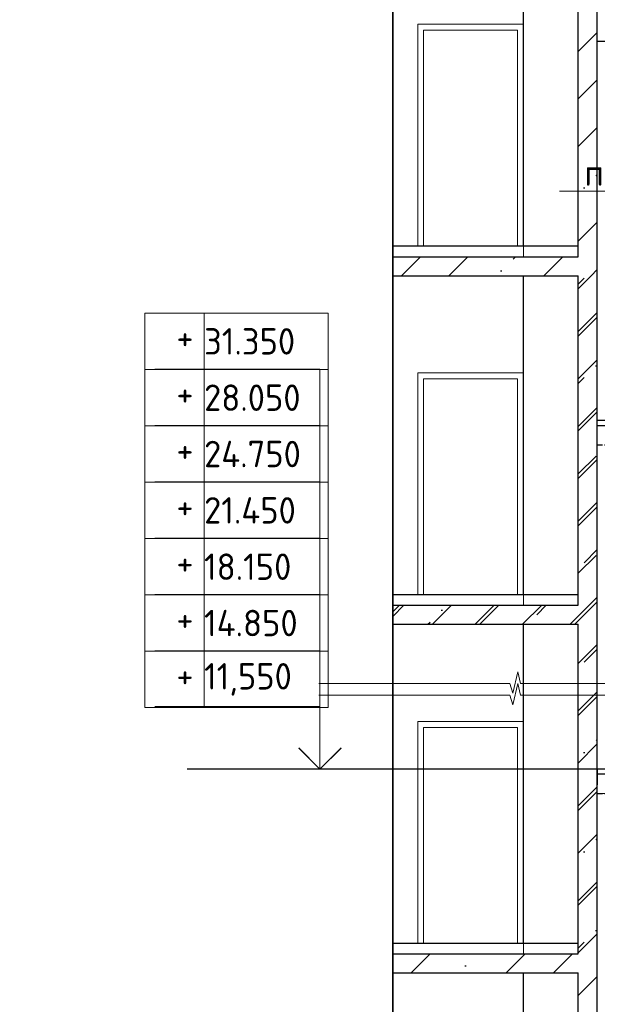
# Model space of a CAD drawing. Header units: millimetres. Extents: x 259029 to 2494469, y -731578 to -57567.
# Tile 32 of 207: x 365440 to 370908, y -685375 to -676054. Entities that reach past the tile are written whole.
import ezdxf
from ezdxf import colors
from ezdxf.entities.mleader import LeaderData, LeaderLine
from ezdxf.math import Vec2, Vec3

# ---------------------------------------------------------------- set-up
doc = ezdxf.new("R2010")
doc.units = ezdxf.units.MM
doc.linetypes.add('______2', pattern=[270, 200, -70])
doc.layers.get('Defpoints').update_dxf_attribs({"color": 140})
for name, color, linetype, lineweight in [('RAZMER', 100, 'Continuous', 15), ('Standard', 7, 'Continuous', 25), ('АС-Таблицы', 7, 'Continuous', 20), ('Общий01', 7, 'Continuous', 13), ('отметки', 243, 'Continuous', 18), ('ПЛИТА', 152, 'Continuous', 35), ('Размеры кладочные', 3, 'Continuous', 20), ('РАЗРЕЗЫ', 10, 'Continuous', 60), ('Символы 0.20', 1, 'Continuous', 20), ('Стена', 7, 'Continuous', 50), ('Стена_ бетон не несущ.', 253, 'Continuous', 35), ('Стена_ бетон несущ.', 253, 'Continuous', 70)]:
    doc.layers.add(name, color=color, linetype=linetype, lineweight=lineweight)
doc.styles.add('ГОСТ', font='GOST_Common.ttf')
pattern_1 = [(45, (-451920.53, -328833), (-449.0128, 449.0128), []), (45, (-451471.5, -328833), (-449.0128, 449.0128), [793.75, -158.75, 0, -158.75])]
pattern_2 = [(45, (-451920.53, -348633), (-449.0128, 449.0128), []), (45, (-451471.5, -348633), (-449.0128, 449.0128), [793.75, -158.75, 0, -158.75])]

# ---------------------------------------------------------------- blocks, each defined once
blk = doc.blocks.new('_None')
blk = doc.blocks.new('*T311')
at = {"layer": 'Defpoints', "color": 8, "linetype": 'ByBlock', "lineweight": 0, "transparency": 16777216}
for p, q in [((0, 0), (1734.3, 0)), ((0, 0), (0, -3733.3)), ((561.2, 0), (561.2, -3733.3)), ((1734.3, 0), (1734.3, -3733.3)), ((0, -533.3), (1734.3, -533.3)), ((0, -1066.7), (1734.3, -1066.7)), ((0, -1600), (1734.3, -1600)), ((0, -2133.3), (1734.3, -2133.3)), ((0, -2666.7), (1734.3, -2666.7)), ((0, -3200), (1734.3, -3200)), ((0, -3733.3), (1734.3, -3733.3))]:
    blk.add_line(p, q, dxfattribs=at)
at = {"layer": 'АС-Таблицы', "color": 0, "transparency": 16777216, "char_height": 250, "style": 'ГОСТ'}
for s, insert, width, attachment_point in [('+', (461.2, -100), 361.223, 3), ('31.350', (561.2, -266.7), 1173.087, 4), ('28.050', (561.2, -800), 1173.087, 4), ('+', (461.2, -633.3), 361.223, 3), ('+', (461.2, -1166.7), 361.223, 3), ('24.750', (561.2, -1333.3), 1173.087, 4), ('+', (461.2, -1700), 361.223, 3), ('21.450', (561.2, -1866.7), 1173.087, 4), ('+', (461.2, -2233.3), 361.223, 3), ('18.150', (561.2, -2400), 1173.087, 4), ('14.850', (561.2, -2933.3), 1173.087, 4), ('+', (461.2, -2766.7), 361.223, 3), ('+', (461.2, -3300), 361.223, 3), ('11,550', (561.2, -3466.7), 1173.087, 4)]:
    blk.add_mtext(s, dxfattribs=dict(at, insert=insert, width=width, attachment_point=attachment_point))
blk = doc.blocks.new('выаыв')
at = {"layer": 'Standard', "color": 7, "linetype": '______2', "lineweight": 30}
for p, q in [((483017, -472887), (483017, -472378)), ((486656, -473099), (486656, -472378)), ((482696, -473063), (483017, -472887)), ((482696, -473659), (482696, -473063)), ((483896, -473659), (483896, -473099)), ((486656, -473099), (483896, -473099)), ((482696, -473659), (482696, -473279)), ((483896, -473659), (482696, -473659)), ((483896, -473659), (482696, -473659)), ((482696, -473659), (483896, -473659)), ((483896, -473659), (482696, -473659))]:
    blk.add_line(p, q, dxfattribs=at)
at = {"layer": 'ПЛИТА', "color": 0, "lineweight": 30}
blk.add_line((483017, -472378), (486656, -472378), dxfattribs=at)

msp = doc.modelspace()

# ---------------------------------------------------------------- hatches: boundary and pattern name
at = {"layer": 'Стена_ бетон несущ.', "linetype": 'Continuous', "lineweight": 25}
h = msp.add_hatch(dxfattribs=at)
h.set_pattern_fill('ANSI35', scale=100, style=0)
h.set_pattern_definition(pattern_2)
h.paths.add_polyline_path([(370907.7, -678297.9), (370907.7, -675177.9), (370727.7, -675177.9), (370727.7, -678297.9)])
h = msp.add_hatch(dxfattribs=at)
h.set_pattern_fill('ANSI35', scale=100, style=0)
h.set_pattern_definition(pattern_2)
h.paths.add_polyline_path([(368972.5, -678297.9), (368972.5, -678477.9), (370907.7, -678477.9), (370907.7, -678297.9)])
h = msp.add_hatch(dxfattribs=at)
h.set_pattern_fill('ANSI35', scale=100, style=0)
h.set_pattern_definition(pattern_1)
h.paths.add_polyline_path([(370907.7, -681597.9), (370907.7, -678477.9), (370727.7, -678477.9), (370727.7, -681597.9)])
h = msp.add_hatch(dxfattribs=at)
h.set_pattern_fill('ANSI35', scale=100, style=0)
h.set_pattern_definition(pattern_2)
h.paths.add_polyline_path([(370907.7, -681597.9), (370907.7, -678477.9), (370727.7, -678477.9), (370727.7, -681597.9)])
h = msp.add_hatch(dxfattribs=at)
h.set_pattern_fill('ANSI35', scale=100, style=0)
h.set_pattern_definition(pattern_1)
h.paths.add_polyline_path([(368972.5, -681597.9), (368972.5, -681777.9), (370907.7, -681777.9), (370907.7, -681597.9)])
h = msp.add_hatch(dxfattribs=at)
h.set_pattern_fill('ANSI35', scale=100, style=0)
h.set_pattern_definition(pattern_2)
h.paths.add_polyline_path([(368972.5, -681597.9), (368972.5, -681777.9), (370907.7, -681777.9), (370907.7, -681597.9)])
h = msp.add_hatch(dxfattribs=at)
h.set_pattern_fill('ANSI35', scale=100, style=0)
h.set_pattern_definition(pattern_1)
h.paths.add_polyline_path([(370907.7, -684897.9), (370907.7, -681777.9), (370727.7, -681777.9), (370727.7, -684897.9)])
h = msp.add_hatch(dxfattribs=at)
h.set_pattern_fill('ANSI35', scale=100, style=0)
h.set_pattern_definition(pattern_2)
h.paths.add_polyline_path([(370907.7, -684897.9), (370907.7, -681777.9), (370727.7, -681777.9), (370727.7, -684897.9)])
h = msp.add_hatch(dxfattribs=at)
h.set_pattern_fill('ANSI35', scale=100, style=0)
h.set_pattern_definition(pattern_1)
h.paths.add_polyline_path([(368972.5, -684897.9), (368972.5, -685077.9), (370907.7, -685077.9), (370907.7, -684897.9)])
h = msp.add_hatch(dxfattribs=at)
h.set_pattern_fill('ANSI35', scale=100, style=0)
h.set_pattern_definition(pattern_1)
h.paths.add_polyline_path([(370907.7, -688197.9), (370907.7, -685077.9), (370727.7, -685077.9), (370727.7, -688197.9)])

# ---------------------------------------------------------------- linework, layer by layer
at = {"color": 0}
msp.add_line((371109.6, -683147.9), (367026.8, -683147.9), dxfattribs=at)
at = {"layer": 'RAZMER', "color": 30, "ltscale": 100}
for p, q in [((368282.7, -679362.2, 0), (366720.2, -679362.2, 0)), ((368282.7, -682550.6, 0), (368282.7, -679362.2, 0)), ((368282.7, -679895.5, 0), (366720.2, -679895.5, 0)), ((368282.7, -680428.9, 0), (366720.2, -680428.9, 0)), ((368282.7, -680962.2, 0), (366720.2, -680962.2, 0)), ((368282.7, -681495.5, 0), (366720.2, -681495.5, 0)), ((368282.7, -682028.9, 0), (366720.2, -682028.9, 0)), ((368282.7, -682703.2, 0), (368282.7, -682103.2, 0)), ((368282.7, -682556.9, 0), (366720.2, -682556.9, 0))]:
    msp.add_line(p, q, dxfattribs=at)
at = {"layer": 'RAZMER'}
msp.add_line((368282.7, -682547.9, 0), (368282.7, -683147.9), dxfattribs=at)
at = {"layer": 'Standard', "color": 7, "linetype": 'Continuous', "lineweight": 25}
for p, q in [((370907.7, -676297.9), (370907.7, -674997.9)), ((370907.7, -676297.9), (370907.7, -674997.9)), ((370727.7, -678297.9), (370727.7, -675177.9)), ((370907.7, -681777.9), (370907.7, -676255.1)), ((370907.7, -681777.9), (370907.7, -676255.1)), ((370907.7, -678477.9), (370907.7, -676447.9)), ((370907.7, -679847.9), (370907.7, -678297.9)), ((370907.7, -679847.9), (370907.7, -678297.9)), ((370727.7, -681597.9), (370727.7, -678477.9)), ((370727.7, -681597.9), (370727.7, -678477.9)), ((370907.7, -683147.9), (370907.7, -681597.9)), ((370907.7, -683147.9), (370907.7, -681597.9)), ((370727.7, -684897.9), (370727.7, -681777.9)), ((370727.7, -684897.9), (370727.7, -681777.9)), ((370907.7, -691677.9), (370907.7, -682450)), ((370907.7, -685077.9), (370907.7, -683297.9)), ((370907.7, -688377.9), (370907.7, -684897.9)), ((370727.7, -688197.9), (370727.7, -685077.9))]:
    msp.add_line(p, q, dxfattribs=at)
at = {"layer": 'Standard', "color": 7, "linetype": 'Continuous', "lineweight": 13}
for p, q in [((370151.7, -676153.9), (369263.7, -676153.9)), ((369263.7, -676153.9), (369263.7, -678197.9)), ((370151.7, -678197.9), (370151.7, -676153.9)), ((370151.7, -679453.9), (369263.7, -679453.9)), ((369263.7, -679453.9), (369263.7, -681497.9)), ((370151.7, -679453.9), (369263.7, -679453.9)), ((369263.7, -679453.9), (369263.7, -681497.9)), ((370151.7, -681497.9), (370151.7, -679453.9)), ((370151.7, -681497.9), (370151.7, -679453.9)), ((370151.7, -682753.9), (369263.7, -682753.9)), ((369263.7, -682753.9), (369263.7, -684797.9)), ((370151.7, -684797.9), (370151.7, -682753.9))]:
    msp.add_line(p, q, dxfattribs=at)
at = {"layer": 'Общий01', "color": 7, "linetype": 'Continuous', "lineweight": 25}
for p, q in [((370727.7, -678197.9), (368972.5, -678197.9)), ((368972.5, -678297.9), (370727.7, -678297.9)), ((368972.5, -678477.9), (370727.7, -678477.9)), ((370727.7, -681497.9), (368972.5, -681497.9)), ((370727.7, -681497.9), (368972.5, -681497.9)), ((368972.5, -681597.9), (370727.7, -681597.9)), ((368972.5, -681597.9), (370727.7, -681597.9)), ((368972.5, -681777.9), (370727.7, -681777.9)), ((368972.5, -681777.9), (370727.7, -681777.9)), ((370727.7, -684797.9), (368972.5, -684797.9)), ((368972.5, -684897.9), (370727.7, -684897.9)), ((368972.5, -685077.9), (370727.7, -685077.9))]:
    msp.add_line(p, q, dxfattribs=at)
at = {"layer": 'отметки', "linetype": 'Continuous', "lineweight": 25, "ltscale": 100}
msp.add_lwpolyline([(368482.7, -682947.9), (368282.7, -683147.9), (368082.7, -682947.9)], dxfattribs=at)
at = {"layer": 'отметки', "linetype": 'Continuous', "lineweight": 25, "ltscale": 100, "elevation": 0}
msp.add_lwpolyline([(368482.7, -682950.6), (368282.7, -683150.6), (368082.7, -682950.6)], dxfattribs=at)
at = {"layer": 'ПЛИТА', "color": 0}
msp.add_line((368972.5, -671472.3), (368972.5, -698892.9), dxfattribs=at)
at = {"layer": 'ПЛИТА', "color": 0, "lineweight": 30}
for p, q in [((370907.7, -676256.9), (371597.7, -676256.9)), ((370907.7, -683377.9), (371597.7, -683378))]:
    msp.add_line(p, q, dxfattribs=at)
at = {"layer": 'Размеры кладочные'}
for points in [[(371404.3, -682339.4), (370181.4, -682339.4), (370155.8, -682229), (370107, -682429.3), (370079.5, -682339.4), (368270.5, -682339.4)], [(371404.3, -682450), (370181.4, -682450), (370155.8, -682339.6), (370107, -682539.9), (370079.5, -682450), (368270.5, -682450)]]:
    msp.add_lwpolyline(points, dxfattribs=at)
at = {"layer": 'Стена', "color": 7, "linetype": 'Continuous', "lineweight": 25}
for p, q in [((372007.7, -679847.9), (370907.7, -679847.9)), ((372007.7, -679847.9), (370907.7, -679847.9)), ((372032.9, -679847.9), (370907.7, -679847.9)), ((372007.7, -683147.9), (370907.7, -683147.9)), ((370907.7, -683147.9), (370907.7, -683297.9)), ((371891.6, -683147.9), (370907.7, -683147.9))]:
    msp.add_line(p, q, dxfattribs=at)
at = {"layer": 'Стена_ бетон не несущ.', "color": 45, "linetype": 'Continuous', "lineweight": 25}
for p, q in [((370207.7, -678197.9), (370207.7, -675177.9)), ((370207.7, -681497.9), (370207.7, -678477.9)), ((370207.7, -681497.9), (370207.7, -678477.9)), ((370207.7, -684797.9), (370207.7, -681777.9)), ((370207.7, -684797.9), (370207.7, -681777.9)), ((370207.7, -688097.9), (370207.7, -685077.9))]:
    msp.add_line(p, q, dxfattribs=at)
at = {"layer": 'Стена_ бетон не несущ.', "color": 7, "linetype": 'Continuous', "lineweight": 13}
for p, q in [((370207.7, -676097.9), (369207.7, -676097.9)), ((369207.7, -676097.9), (369207.7, -678197.9)), ((370207.7, -678297.9), (370207.7, -676097.9)), ((370207.7, -679397.9), (369207.7, -679397.9)), ((369207.7, -679397.9), (369207.7, -681497.9)), ((370207.7, -679397.9), (369207.7, -679397.9)), ((369207.7, -679397.9), (369207.7, -681497.9)), ((370207.7, -681597.9), (370207.7, -679397.9)), ((370207.7, -681597.9), (370207.7, -679397.9)), ((370207.7, -682697.9), (369207.7, -682697.9)), ((369207.7, -682697.9), (369207.7, -684797.9)), ((370207.7, -684897.9), (370207.7, -682697.9))]:
    msp.add_line(p, q, dxfattribs=at)

# ---------------------------------------------------------------- block references
msp.add_blockref('*T311', (366624.4, -678832.6, 0))
at = {"layer": 'РАЗРЕЗЫ', "color": 2, "lineweight": -2, "xscale": -0.25, "yscale": 0.25, "zscale": 0.25}
for p in [(492571.8, -561803.3), (492571.8, -565103.3)]:
    msp.add_blockref('выаыв', p, dxfattribs=at)

# ---------------------------------------------------------------- leaders
at = {"layer": 'Символы 0.20'}
ml = msp.add_multileader_mtext('Standard', dxfattribs=at)
ml.set_content('8(л.6)', color=256, style='ГОСТ')
ml.set_leader_properties(color=256, linetype='ByLayer', lineweight=-1)
ml.set_arrow_properties(name='NONE')
ml.build(insert=Vec2(0, 0))
ml.multileader.update_dxf_attribs({"text_left_attachment_type": 6, "text_right_attachment_type": 6, "dogleg_length": 0.25, "arrow_head_size": 200, "scale": 100})
ctx = ml.context
ctx.base_point, ctx.scale, ctx.char_height, ctx.arrow_head_size, ctx.landing_gap_size, ctx.plane_origin = Vec3(354214.7, -677052.3), 100, 250, 200, 25, Vec3(354699, -677354.1)
ctx.left_attachment, ctx.right_attachment = 6, 6
notes = []
notes.append((ctx, [(0, (1, 1, 0), (354189.7, -677052.3), (1, 0), 25, [(0, [(353515.9, -676464.4)], 0, [])])]))
ctx.mtext.insert, ctx.mtext.width, ctx.mtext.defined_height, ctx.mtext.flow_direction = Vec3(354239.7, -676752.3), 1094.387, 742.8, 5
ml = msp.add_multileader_mtext('Standard', dxfattribs=at)
ml.set_content('по7(л.6)', color=256, style='ГОСТ')
ml.set_leader_properties(color=256, linetype='ByLayer', lineweight=-1)
ml.set_arrow_properties(name='NONE')
ml.build(insert=Vec2(0, 0))
ml.multileader.update_dxf_attribs({"text_left_attachment_type": 6, "text_right_attachment_type": 6, "dogleg_length": 0.25, "arrow_head_size": 200, "scale": 100})
ctx = ml.context
ctx.base_point, ctx.scale, ctx.char_height, ctx.arrow_head_size, ctx.landing_gap_size, ctx.plane_origin = Vec3(370760.4, -677676.4), 100, 250, 200, 25, Vec3(373491.1, -677354.1)
ctx.left_attachment, ctx.right_attachment = 6, 6
notes.append((ctx, [(1, (1, 1, 0), (371935.4, -677676.4), (-1, 0), 25, [(0, [(372124.9, -676613.4)], 0, [])])]))
ctx.mtext.insert, ctx.mtext.width, ctx.mtext.defined_height, ctx.mtext.flow_direction = Vec3(370785.4, -677376.4), 1094.387, 742.8, 5
ml = msp.add_multileader_mtext('Standard', dxfattribs=at)
ml.set_content('1(л.6)', color=256, style='ГОСТ')
ml.set_leader_properties(color=256, linetype='ByLayer', lineweight=-1)
ml.set_arrow_properties(name='NONE')
ml.build(insert=Vec2(0, 0))
ml.multileader.update_dxf_attribs({"text_left_attachment_type": 6, "text_right_attachment_type": 6, "dogleg_length": 0.25, "arrow_head_size": 200, "scale": 100})
ctx = ml.context
ctx.base_point, ctx.scale, ctx.char_height, ctx.arrow_head_size, ctx.landing_gap_size, ctx.plane_origin = Vec3(356474.8, -677392.1), 100, 250, 200, 25, Vec3(357688.9, -679526.5)
ctx.left_attachment, ctx.right_attachment = 6, 6
notes.append((ctx, [(0, (1, 1, 0), (356449.8, -677392.1), (1, 0), 25, [(0, [(356378, -678071.4)], 0, [])])]))
ctx.mtext.insert, ctx.mtext.width, ctx.mtext.flow_direction = Vec3(356499.8, -677092.1), 792.21, 5
ml = msp.add_multileader_mtext('Standard', dxfattribs=at)
ml.set_content('3(л.6)', color=256, style='ГОСТ')
ml.set_leader_properties(color=256, linetype='ByLayer', lineweight=-1)
ml.set_arrow_properties(name='NONE')
ml.build(insert=Vec2(0, 0))
ml.multileader.update_dxf_attribs({"text_left_attachment_type": 6, "text_right_attachment_type": 6, "dogleg_length": 0.25, "arrow_head_size": 200, "scale": 100})
ctx = ml.context
ctx.base_point, ctx.scale, ctx.char_height, ctx.arrow_head_size, ctx.landing_gap_size, ctx.plane_origin = Vec3(354202.3, -680753), 100, 250, 200, 25, Vec3(354686.6, -681054.8)
ctx.left_attachment, ctx.right_attachment = 6, 6
notes.append((ctx, [(0, (1, 1, 0), (354177.3, -680753), (1, 0), 25, [(0, [(353503.5, -680165)], 0, [])])]))
ctx.mtext.insert, ctx.mtext.width, ctx.mtext.defined_height, ctx.mtext.flow_direction = Vec3(354227.3, -680453), 1094.387, 742.8, 5
ml = msp.add_multileader_mtext('Standard', dxfattribs=at)
ml.set_content('1(л.6)', color=256, style='ГОСТ')
ml.set_leader_properties(color=256, linetype='ByLayer', lineweight=-1)
ml.set_arrow_properties(name='NONE')
ml.build(insert=Vec2(0, 0))
ml.multileader.update_dxf_attribs({"text_left_attachment_type": 6, "text_right_attachment_type": 6, "dogleg_length": 0.25, "arrow_head_size": 200, "scale": 100})
ctx = ml.context
ctx.base_point, ctx.scale, ctx.char_height, ctx.arrow_head_size, ctx.landing_gap_size, ctx.plane_origin = Vec3(356474.8, -680692.1), 100, 250, 200, 25, Vec3(357688.9, -682826.5)
ctx.left_attachment, ctx.right_attachment = 6, 6
notes.append((ctx, [(0, (1, 1, 0), (356449.8, -680692.1), (1, 0), 25, [(0, [(356378, -681371.4)], 0, [])])]))
ctx.mtext.insert, ctx.mtext.width, ctx.mtext.flow_direction = Vec3(356499.8, -680392.1), 792.21, 5
ml = msp.add_multileader_mtext('Standard', dxfattribs=at)
ml.set_content('3(л.6)', color=256, style='ГОСТ')
ml.set_leader_properties(color=256, linetype='ByLayer', lineweight=-1)
ml.set_arrow_properties(name='NONE')
ml.build(insert=Vec2(0, 0))
ml.multileader.update_dxf_attribs({"text_left_attachment_type": 6, "text_right_attachment_type": 6, "dogleg_length": 0.25, "arrow_head_size": 200, "scale": 100})
ctx = ml.context
ctx.base_point, ctx.scale, ctx.char_height, ctx.arrow_head_size, ctx.landing_gap_size, ctx.plane_origin = Vec3(354083.5, -684055.5), 100, 250, 200, 25, Vec3(354567.8, -684357.3)
ctx.left_attachment, ctx.right_attachment = 6, 6
notes.append((ctx, [(0, (1, 1, 0), (354058.5, -684055.5), (1, 0), 25, [(0, [(353384.7, -683467.6)], 0, [])])]))
ctx.mtext.insert, ctx.mtext.width, ctx.mtext.defined_height, ctx.mtext.flow_direction = Vec3(354108.5, -683755.5), 1094.387, 742.8, 5
ml = msp.add_multileader_mtext('Standard', dxfattribs=at)
ml.set_content('1(л.6)', color=256, style='ГОСТ')
ml.set_leader_properties(color=256, linetype='ByLayer', lineweight=-1)
ml.set_arrow_properties(name='NONE')
ml.build(insert=Vec2(0, 0))
ml.multileader.update_dxf_attribs({"text_left_attachment_type": 6, "text_right_attachment_type": 6, "dogleg_length": 0.25, "arrow_head_size": 200, "scale": 100})
ctx = ml.context
ctx.base_point, ctx.scale, ctx.char_height, ctx.arrow_head_size, ctx.landing_gap_size, ctx.plane_origin = Vec3(356474.8, -683992.1), 100, 250, 200, 25, Vec3(357688.9, -686126.5)
ctx.left_attachment, ctx.right_attachment = 6, 6
notes.append((ctx, [(0, (1, 1, 0), (356449.8, -683992.1), (1, 0), 25, [(0, [(356378, -684671.4)], 0, [])])]))
ctx.mtext.insert, ctx.mtext.width, ctx.mtext.flow_direction = Vec3(356499.8, -683692.1), 792.21, 5
for ctx, leaders in notes:
    for number, flags, end, landing, length, lines in leaders:
        leader = LeaderData()
        leader.index, (leader.has_last_leader_line, leader.has_dogleg_vector, leader.attachment_direction) = number, flags
        leader.last_leader_point, leader.dogleg_vector, leader.dogleg_length = Vec3(end), Vec3(landing), length
        for number, points, colour, breaks in lines:
            line = LeaderLine()
            line.index, line.vertices, line.color, line.breaks = number, Vec3.list(points), colors.encode_raw_color(colour), breaks
            leader.lines.append(line)
        ctx.leaders.append(leader)

doc.saveas('drawing.dxf')
